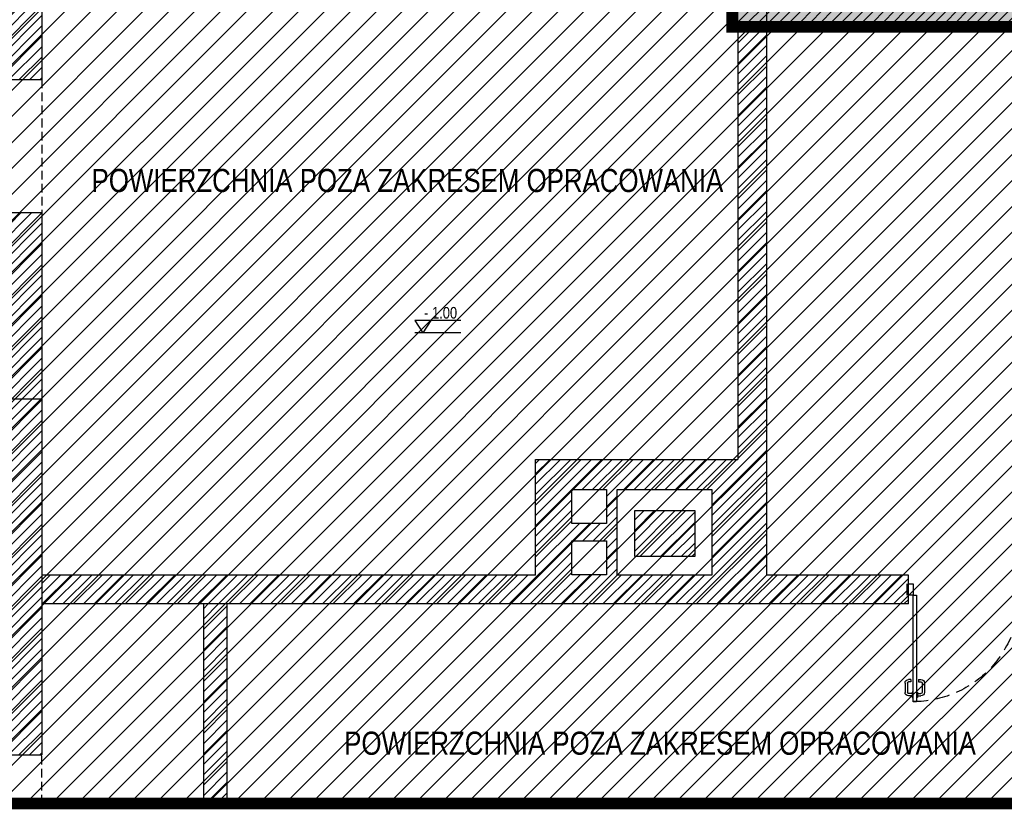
# Model space of a CAD drawing. Header units: millimetres. Extents: x 99331 to 130831, y -7610 to 25890.
# Tile 29 of 101: x 110773 to 111625, y 19850 to 20532. Entities that reach past the tile are written whole.
import ezdxf

# ---------------------------------------------------------------- set-up
doc = ezdxf.new("R2010")
doc.units = ezdxf.units.MM
doc.linetypes.add('DASHED', pattern=[0.75, 0.5, -0.25])
for name, color, linetype in [('_HSA_HATCH_WYPEŁNIENIA_PRZEGRÓD', 205, 'Continuous'), ('_HSA_OPIS', 43, 'Continuous'), ('_HSA_ZAKRES_OPRACOWANIA', 213, 'Continuous'), ('_HSA_ŚCIANY_DZIAŁOWE', 6, 'Continuous'), ('_HSA_ŚCIANY_MUROWANE', 4, 'Continuous')]:
    doc.layers.add(name, color=color, linetype=linetype)
doc.layers.add('_HSA_ZAKRES_OPRACOWANIA_HATCH', color=31, linetype='Continuous', transparency=0.5)
doc.styles.add('Arial', font='Arial.ttf')
doc.styles.add('ARIAL_100', font='Arial.ttf', dxfattribs={"width": 0.8, "height": 20})
pattern_1 = [(45, (40000, 0), (-4.49012806, 4.49012806), [])]

# ---------------------------------------------------------------- blocks, each defined once
blk = doc.blocks.new('*U37')
for p, q in [((4.2, 87), (1.1, 87)), ((4.2, 88.25), (5, 88.25)), ((4.2, 83.75), (4.2, 88.25)), ((8.725, 88.25), (7.925, 88.25)), ((8.725, 83.75), (8.725, 88.25)), ((8.725, 87), (11.825, 87)), ((-1.9, 75.86), (-1.9, 84)), ((0.1, 75.86), (0.1, 84)), ((4.2, 85), (1.1, 85)), ((5, 83.75), (4.2, 83.75)), ((7.925, 83.75), (8.725, 83.75)), ((8.725, 85), (11.825, 85)), ((12.825, 75.86), (12.825, 84)), ((14.825, 75.86), (14.825, 84)), ((3.2, 74.86), (1.1, 74.86)), ((3.2, 72.86), (1.1, 72.86)), ((3.2, 72.86), (3.2, 74.86)), ((9.725, 72.86), (9.725, 74.86)), ((9.725, 74.86), (11.825, 74.86)), ((9.725, 72.86), (11.825, 72.86))]:
    blk.add_line(p, q)
for points in [[(5, 0), (7.925, 0), (7.925, 92), (5, 92)], [(1, 0), (1, -10), (5, -10), (5, 0)], [(97, 0), (97, -10), (101, -10), (101, 0)]]:
    blk.add_lwpolyline(points, close=True)
for points in [[(0, 0), (0, -10)], [(102, 0), (102, -10)]]:
    blk.add_lwpolyline(points)
for centre, radius, start, end in [((1.1, 84), 3, 90, 180), ((11.825, 84), 3, 0, 90), ((1.1, 84), 1, 90, 180), ((11.825, 84), 1, 0, 90), ((1.1, 75.86), 3, 180, 270), ((1.1, 75.86), 1, 180, 270), ((11.825, 75.86), 3, 270, 0), ((11.825, 75.86), 1, 270, 0)]:
    blk.add_arc(centre, radius, start, end)
at = {"linetype": 'DASHED', "ltscale": 25}
blk.add_arc((5, 0), 92, 0, 90, dxfattribs=at)
blk = doc.blocks.new('KOTA')
for p in [(-28, 43.4), (28, 43.4)]:
    blk.add_line(p, (0, 0))
blk.add_lwpolyline([(131.6, 43.4), (-28, 43.4)])
at = {"style": 'Arial', "width": 0.8}
blk.add_attdef('0000', (4.6, 49.9), '', height=40, dxfattribs=at)

msp = doc.modelspace()

# ---------------------------------------------------------------- hatches: boundary and pattern name
at = {"layer": '_HSA_HATCH_WYPEŁNIENIA_PRZEGRÓD', "true_color": 0x969696}
h = msp.add_hatch(color=252, dxfattribs=at)
h.paths.add_polyline_path([(110804.33, 21044.14), (110792.33, 21044.14), (110792.33, 21112.41), (110754.33, 21112.41), (110754.33, 21010.53), (110792.33, 21010.53), (110792.33, 21029.14), (110804.33, 21029.14)])
h.paths.add_polyline_path([(111234.39, 21044.14), (110884.33, 21044.14), (110884.33, 21029.14), (110896.33, 21029.14), (110896.33, 21010.81), (110908.33, 21010.81), (110908.33, 21029.14), (110991.33, 21029.14), (110991.33, 20789.14), (111003.33, 20789.14), (111003.33, 20959.1), (111039.39, 20959.1), (111039.39, 21029.14), (111196.33, 21029.14), (111196.33, 21010.81), (111208.33, 21010.81), (111208.33, 21029.14), (111234.39, 21029.14)])
h.paths.add_polyline_path([(111030.86, 21022.64), (111030.86, 21008.64), (111010.86, 21008.64), (111010.86, 21022.64)], flags=16)
h.paths.add_polyline_path([(111030.86, 21001.41), (111030.86, 20987.41), (111010.86, 20987.41), (111010.86, 21001.41)], flags=16)
h.paths.add_polyline_path([(111030.86, 20978.54), (111030.86, 20964.54), (111010.86, 20964.54), (111010.86, 20978.54)], flags=16)
h.paths.add_polyline_path([(110908.33, 20930.81), (110896.33, 20930.81), (110896.33, 20789.14), (110908.33, 20789.14)], flags=17)
h.paths.add_polyline_path([(111706.81, 21149.88), (111691.81, 21149.88), (111691.81, 21044.14), (111344.39, 21044.14), (111344.39, 21029.14), (111691.81, 21029.14), (111691.81, 20927.14), (111508.33, 20927.14), (111508.33, 20949.14), (111496.33, 20949.14), (111496.33, 20896.14), (111508.33, 20896.14), (111508.33, 20915.14), (111691.81, 20915.14), (111691.81, 20813.14), (111497.33, 20813.14), (111497.33, 20801.14), (111691.81, 20801.14), (111691.81, 20541.14), (111419.33, 20541.14), (111419.33, 20529.14), (111691.81, 20529.14), (111691.81, 20052.14), (111706.81, 20052.14)])
h.paths.add_polyline_path([(111419.33, 20813.14), (111407.33, 20813.14), (111407.33, 20789.14), (111419.33, 20789.14)], flags=17)
h.paths.add_polyline_path([(111208.33, 20930.81), (111196.33, 20930.81), (111196.33, 20789.14), (111208.33, 20789.14)], flags=17)
at = {"layer": '_HSA_HATCH_WYPEŁNIENIA_PRZEGRÓD'}
h = msp.add_hatch(dxfattribs=at)
h.set_pattern_fill('ANSI31', color=256, scale=2, style=0)
h.set_pattern_definition(pattern_1)
h.paths.add_polyline_path([(110804.33, 21044.14), (110792.33, 21044.14), (110792.33, 21029.14), (110804.33, 21029.14)])
h.paths.add_polyline_path([(111039.39, 21029.14), (111196.33, 21029.14), (111196.33, 21010.81), (111208.33, 21010.81), (111208.33, 21029.14), (111234.39, 21029.14), (111234.39, 21044.14), (110884.33, 21044.14), (110884.33, 21029.14), (110896.33, 21029.14), (110896.33, 21010.81), (110908.33, 21010.81), (110908.33, 21029.14), (110991.33, 21029.14), (110991.33, 20789.14), (111003.33, 20789.14), (111003.33, 20959.1), (111039.39, 20959.1)])
h.paths.add_polyline_path([(111030.86, 21022.64), (111030.86, 21008.64), (111010.86, 21008.64), (111010.86, 21022.64)], flags=16)
h.paths.add_polyline_path([(111030.86, 21001.41), (111030.86, 20987.41), (111010.86, 20987.41), (111010.86, 21001.41)], flags=16)
h.paths.add_polyline_path([(111030.86, 20978.54), (111030.86, 20964.54), (111010.86, 20964.54), (111010.86, 20978.54)], flags=16)
h.paths.add_polyline_path([(110908.33, 20930.81), (110896.33, 20930.81), (110896.33, 20789.14), (110908.33, 20789.14)], flags=17)
h.paths.add_polyline_path([(111706.81, 21149.88), (111691.81, 21149.88), (111691.81, 21044.14), (111344.39, 21044.14), (111344.39, 21029.14), (111691.81, 21029.14), (111691.81, 20927.14), (111508.33, 20927.14), (111508.33, 20949.14), (111496.33, 20949.14), (111496.33, 20896.14), (111508.33, 20896.14), (111508.33, 20915.14), (111691.81, 20915.14), (111691.81, 20813.14), (111497.33, 20813.14), (111497.33, 20801.14), (111691.81, 20801.14), (111691.81, 20541.14), (111419.33, 20541.14), (111419.33, 20529.14), (111691.81, 20529.14), (111691.81, 20052.14), (111706.81, 20052.14)])
h.paths.add_polyline_path([(111419.33, 20813.14), (111407.33, 20813.14), (111407.33, 20789.14), (111419.33, 20789.14)], flags=17)
h.paths.add_polyline_path([(111208.33, 20930.81), (111196.33, 20930.81), (111196.33, 20789.14), (111208.33, 20789.14)], flags=17)
h = msp.add_hatch(dxfattribs=at)
h.set_pattern_fill('ANSI31', color=256, scale=2, style=0)
h.set_pattern_definition([(45, (110792.3255, 21032.7263), (-4.49013, 4.49013), [])])
h.paths.add_polyline_path([(111419.33, 20789.14), (110792.33, 20789.14), (110792.33, 20764.14), (111394.33, 20764.14), (111394.33, 20526.14), (111419.33, 20526.14)])
h.paths.add_polyline_path([(110792.33, 20892.53), (110754.33, 20892.53), (110754.33, 20764.14), (110792.33, 20764.14)])
h.paths.add_polyline_path([(110792.33, 21112.41), (110754.33, 21112.41), (110754.33, 21010.53), (110792.33, 21010.53)])
at = {"layer": '_HSA_HATCH_WYPEŁNIENIA_PRZEGRÓD', "true_color": 0x969696}
h = msp.add_hatch(color=252, dxfattribs=at)
h.paths.add_polyline_path([(111688.81, 19891.42), (111713.81, 19891.42), (111713.81, 19911.42), (111688.81, 19911.42)])
h.paths.add_polyline_path([(111394.33, 20526.14), (111419.33, 20526.14), (111419.33, 20789.14), (110792.33, 20789.14), (110792.33, 20892.53), (110754.33, 20892.53), (110754.33, 20764.14), (111394.33, 20764.14)])
h.paths.add_polyline_path([(111683.81, 20052.14), (111683.81, 20027.14), (111688.81, 20027.14), (111688.81, 19911.42), (111706.81, 19911.42), (111706.81, 20052.14)])
at = {"layer": '_HSA_ZAKRES_OPRACOWANIA_HATCH', "linetype": 'Continuous', "lineweight": 0}
h = msp.add_hatch(dxfattribs=at)
h.set_pattern_fill('ANSI31', color=256, scale=5, style=0)
h.set_pattern_definition([(45, (-12596.217, 0), (-11.2253202, 11.2253202), [])])
h.paths.add_polyline_path([(112358.19, 21738.73), (110601.39, 21738.73), (110601.39, 21360.53), (110749.33, 21360.53), (110749.33, 21395.53), (110784.33, 21395.53), (110784.33, 21411.25), (110844.33, 21411.25), (110844.33, 21402.53), (111686.81, 21402.53), (111686.81, 21701.88), (112358.19, 21701.88)])
h.paths.add_polyline_path([(110739.33, 19854.57), (112358.19, 19854.57), (112358.19, 19891.42), (111683.81, 19891.42), (111683.81, 20057.14), (111686.81, 20526.14), (111389.33, 20526.14), (111389.33, 20759.14), (110739.33, 20759.14)])
at = {"layer": '_HSA_ZAKRES_OPRACOWANIA_HATCH', "ltscale": 0.07}
h = msp.add_hatch(dxfattribs=at)
h.set_pattern_fill('ANSI31', color=256, scale=2, style=0)
h.set_pattern_definition([(45, (40933.797, 1317.1015), (-4.49012806, 4.49012806), [])])
h.paths.add_polyline_path([(110792.33, 20365.53), (110754.33, 20365.53), (110754.33, 19896.53), (110792.33, 19896.53)])
h.paths.add_polyline_path([(110792.33, 20759.14), (110754.33, 20759.14), (110754.33, 20480.53), (110792.33, 20480.53)])
h.paths.add_polyline_path([(112313.81, 19854.57), (112343.19, 19854.57), (112343.19, 19891.42), (112313.81, 19891.42)])
h = msp.add_hatch(dxfattribs=at)
h.set_pattern_fill('ANSI31', color=256, scale=2, style=0)
h.set_pattern_definition(pattern_1)
h.paths.add_polyline_path([(111371.85, 20126.04), (111371.85, 20052.14), (111289.86, 20052.14), (111289.86, 20126.04)], flags=16)
h.paths.add_polyline_path([(111356.97, 20107.83), (111356.97, 20068.13), (111305.19, 20068.13), (111305.19, 20107.83)], flags=0)
h.paths.add_polyline_path([(111280.6, 20126.04), (111280.6, 20096.7), (111250.68, 20096.7), (111250.68, 20126.04)], flags=16)
h.paths.add_polyline_path([(111280.6, 20081.74), (111280.6, 20052.4), (111250.68, 20052.4), (111250.68, 20081.74)], flags=16)
h.paths.add_polyline_path([(111683.81, 20027.14), (111683.81, 20052.14), (111641.81, 20052.14), (111641.81, 20027.14)])
h.paths.add_polyline_path([(111419.33, 20526.14), (111394.33, 20526.14), (111394.33, 20152.14), (111219.33, 20152.14), (111219.33, 20052.14), (110792.33, 20052.14), (110792.33, 20027.14), (111541.81, 20027.14), (111541.81, 20052.14), (111419.33, 20052.14)])
h = msp.add_hatch(dxfattribs=at)
h.set_pattern_fill('ANSI31', color=256, scale=2, style=0)
h.set_pattern_definition(pattern_1)
h.paths.add_polyline_path([(110932.33, 19854.57), (110952.33, 19854.57), (110952.33, 20027.14), (110932.33, 20027.14)])

# ---------------------------------------------------------------- linework, layer by layer
at = {"layer": '_HSA_ZAKRES_OPRACOWANIA', "linetype": 'DASHED', "ltscale": 60, "const_width": 10}
for points in [[(112440.02, 19891.42), (112440.02, 19854.57), (110601.39, 19854.57), (110601.39, 21738.73), (112440.02, 21738.73), (112440.02, 21701.88)], [(112440.02, 19891.42), (111683.81, 19891.42), (111683.81, 20057.14), (111686.81, 20057.14), (111686.81, 20526.14), (111389.33, 20526.14), (111389.33, 20759.14), (110601.39, 20759.14)]]:
    msp.add_lwpolyline(points, dxfattribs=at)
at = {"layer": '_HSA_ZAKRES_OPRACOWANIA_HATCH'}
for p, q in [((110792.33, 20759.14), (110792.33, 20480.53)), ((111394.33, 20526.14), (111394.33, 20152.14)), ((111419.33, 20052.14), (111419.33, 20526.14)), ((110754.33, 20480.53), (110792.33, 20480.53)), ((110754.33, 20365.53), (110792.33, 20365.53)), ((110792.33, 20365.53), (110792.33, 19896.53)), ((111154.67, 20261.45), (111114.77, 20261.45)), ((110792.33, 20204.14), (110754.33, 20204.14)), ((111219.33, 20052.14), (111219.33, 20152.14)), ((111219.33, 20152.14), (111394.33, 20152.14)), ((111219.33, 20052.14), (110792.33, 20052.14)), ((111541.81, 20052.14), (111419.33, 20052.14)), ((111541.81, 20027.14), (111541.81, 20052.14)), ((111541.81, 20027.14), (110792.33, 20027.14)), ((110932.33, 19854.57), (110932.33, 20027.14)), ((110952.33, 20027.14), (110952.33, 19854.57)), ((110754.33, 19896.53), (110792.33, 19896.53))]:
    msp.add_line(p, q, dxfattribs=at)
at = {"layer": '_HSA_ZAKRES_OPRACOWANIA_HATCH', "linetype": 'DASHED', "ltscale": 15}
for p, q in [((110792.33, 20480.53), (110792.33, 20365.53)), ((110792.33, 19854.57), (110792.33, 19896.53))]:
    msp.add_line(p, q, dxfattribs=at)
at = {"layer": '_HSA_ZAKRES_OPRACOWANIA_HATCH'}
for points in [[(111280.6, 20096.7), (111250.68, 20096.7), (111250.68, 20126.04), (111280.6, 20126.04)], [(111289.86, 20126.04), (111371.85, 20126.04), (111371.85, 20052.14), (111289.86, 20052.14)], [(111305.19, 20107.83), (111356.97, 20107.83), (111356.97, 20068.13), (111305.19, 20068.13)], [(111280.6, 20052.4), (111250.68, 20052.4), (111250.68, 20081.74), (111280.6, 20081.74)]]:
    msp.add_lwpolyline(points, close=True, dxfattribs=at)
at = {"layer": '_HSA_ŚCIANY_DZIAŁOWE'}
msp.add_line((111691.81, 20529.14), (111419.33, 20529.14), dxfattribs=at)
at = {"layer": '_HSA_ŚCIANY_MUROWANE'}
for p, q in [((111419.33, 20526.14), (111419.33, 20789.14)), ((111394.33, 20526.14), (111394.33, 20764.14))]:
    msp.add_line(p, q, dxfattribs=at)

# ---------------------------------------------------------------- block references
at = {"layer": '_HSA_ZAKRES_OPRACOWANIA_HATCH', "xscale": 0.25, "yscale": 0.25, "zscale": 0.25}
msp.add_blockref('KOTA', (111121.77, 20261.45), dxfattribs=at).add_auto_attribs({'0000': '- 1.00'})
at = {"layer": '_HSA_ZAKRES_OPRACOWANIA_HATCH', "xscale": -1, "rotation": 180}
msp.add_blockref('*U37', (111540.81, 20034.64), dxfattribs=at)

# ---------------------------------------------------------------- texts
at = {"layer": '_HSA_OPIS', "char_height": 20, "attachment_point": 1, "style": 'ARIAL_100'}
for insert in [(110821.34, 20403.32), (111039.85, 19916.73)]:
    msp.add_mtext_dynamic_manual_height_columns('\\pxqc;POWIERZCHNIA POZA ZAKRESEM OPRACOWANIA', width=574.3203, gutter_width=2250.21, heights=[0], dxfattribs=dict(at, insert=insert))

doc.saveas('drawing.dxf')
